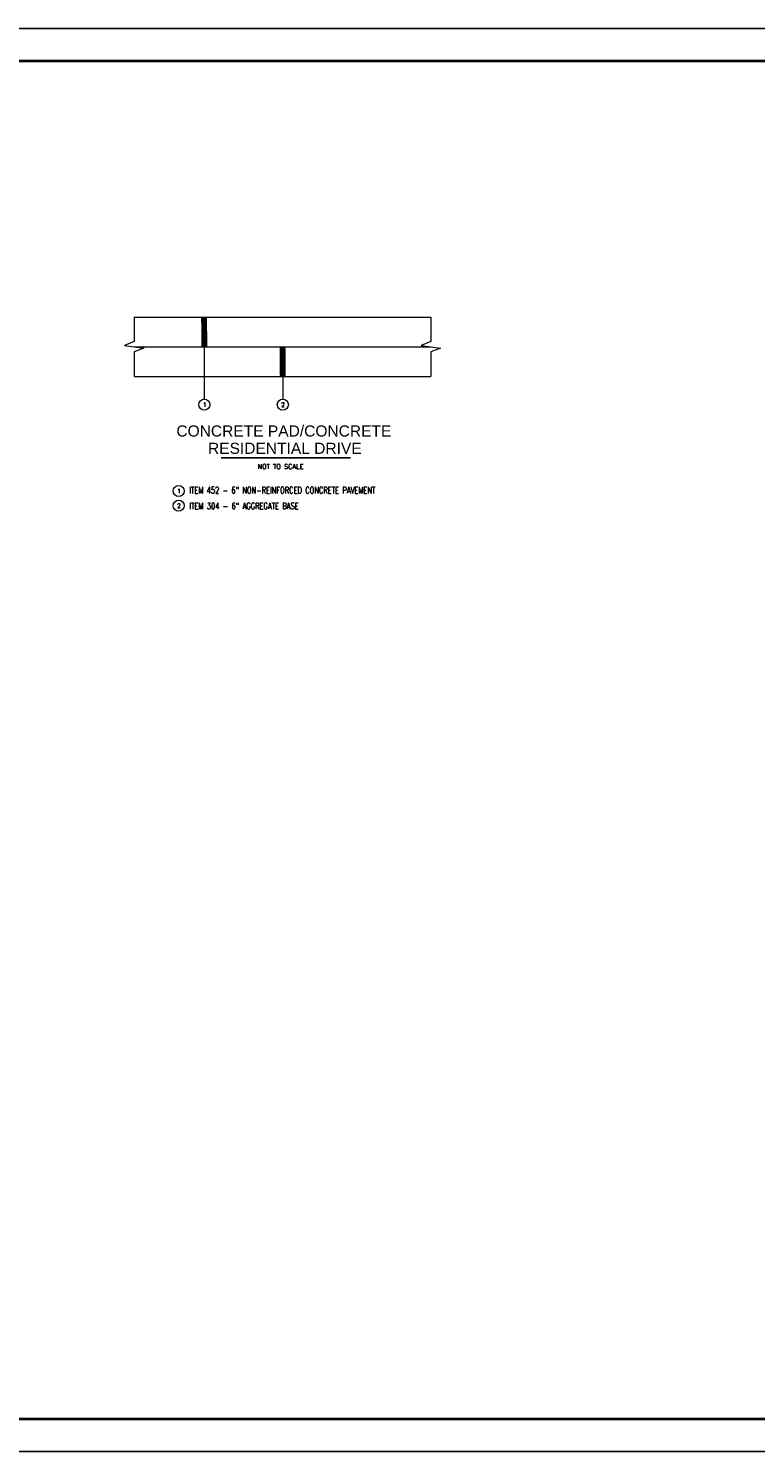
# Paper-space layout 'DETAILS' of a CAD drawing. Header units: feet. Extents: x -0.4 to 48.6, y -25.2 to 23.8.
# Tile 4 of 8: x 11.9 to 24.1, y -0.2 to 23.8. Entities that reach past the tile are written whole.
import ezdxf
from ezdxf.enums import TextEntityAlignment as Align

# ---------------------------------------------------------------- set-up
doc = ezdxf.new("R2010")
doc.units = ezdxf.units.FT
doc.header["$MEASUREMENT"] = 0
doc.layers.add('C-DETAIL-TEXT', color=2, linetype='Continuous')
doc.layers.add('SH_Border', color=7, linetype='Continuous', lineweight=40)
doc.layers.add('TYPSECT', color=1, linetype='Continuous', lineweight=0)
doc.styles.add('Arial', font='arial.ttf', dxfattribs={"height": 0.125})
doc.styles.add('L100', font='simplex.shx', dxfattribs={"height": 4})
doc.styles.add('L120', font='simplex.shx', dxfattribs={"height": 2.4})
doc.styles.add('L80', font='simplex.shx', dxfattribs={"height": 1.6})

# ---------------------------------------------------------------- blocks, each defined once
blk = doc.blocks.new('WATNO')
at = {"color": 4}
blk.add_circle((0, 0), 0.0476, dxfattribs=at)
blk = doc.blocks.new('BORDER_1')
at = {"flags": 128}
blk.add_lwpolyline([(0, 0), (36, 0), (36, 24), (0, 24)], close=True, dxfattribs=at)
at = {"layer": 'SH_Border', "color": 7, "linetype": 'Continuous', "lineweight": 40, "flags": 128}
blk.add_lwpolyline([(35.455, 23.455), (35.455, 0.545), (1.636, 0.545), (1.636, 23.455)], close=True, dxfattribs=at)

psp = doc.layouts.new('DETAILS')

# ---------------------------------------------------------------- linework, layer by layer
at = {"layer": 'C-DETAIL-TEXT', "color": 2}
psp.add_line((15.109, 16.561), (17.291, 16.561), dxfattribs=at)
at = {"layer": 'Defpoints'}
psp.add_lwpolyline([(-0.394, 23.803), (35.606, 23.803), (35.606, -0.197), (-0.394, -0.197)], close=True, dxfattribs=at)
at = {"layer": 'TYPSECT', "color": 4, "ltscale": 3.937, "const_width": 0.1, "flags": 128}
for points in [[(14.822, 18.936), (14.826, 18.436)], [(16.144, 18.436), (16.149, 17.936)]]:
    psp.add_lwpolyline(points, dxfattribs=at)
at = {"layer": 'TYPSECT', "color": 4, "ltscale": 3.937, "flags": 128}
for points in [[(13.644, 18.936), (13.644, 18.523), (13.479, 18.459), (13.809, 18.412), (13.644, 18.349), (13.644, 17.936)], [(13.644, 18.936), (18.644, 18.936)], [(18.644, 18.936), (18.644, 18.523), (18.479, 18.459), (18.809, 18.412), (18.644, 18.349), (18.644, 17.936)], [(13.644, 18.436), (18.644, 18.436)], [(14.826, 18.436), (14.826, 17.553)], [(13.644, 17.936), (18.644, 17.936)], [(16.149, 17.936), (16.149, 17.553)]]:
    psp.add_lwpolyline(points, dxfattribs=at)

# ---------------------------------------------------------------- block references
psp.add_blockref('BORDER_1', (-0.394, -0.197))
at = {"layer": 'TYPSECT', "color": 1, "ltscale": 3.937}
ref = psp.add_blockref('WATNO', (14.826, 17.459), dxfattribs=dict(at, xscale=1.9684980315, yscale=1.9684980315, zscale=1.9684980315))
ref.add_attrib('NO', '1', dxfattribs={"layer": '0', "color": 4, "height": 0.075, "style": 'L120', "width": 0.75}).set_placement((14.829, 17.422), align=Align.CENTER)
ref = psp.add_blockref('WATNO', (16.149, 17.459), dxfattribs=dict(at, xscale=1.9684980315, yscale=1.9684980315, zscale=1.9684980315))
ref.add_attrib('NO', '2', dxfattribs={"layer": '0', "color": 4, "height": 0.075, "style": 'L120', "width": 0.75}).set_placement((16.152, 17.422), align=Align.CENTER)
ref = psp.add_blockref('WATNO', (14.394, 16.003), dxfattribs=dict(at, xscale=1.9684980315, yscale=1.9684980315, zscale=1.9684980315))
ref.add_attrib('NO', '1', dxfattribs={"layer": '0', "color": 4, "height": 0.075, "style": 'L120', "width": 0.75}).set_placement((14.397, 15.966), align=Align.CENTER)
ref = psp.add_blockref('WATNO', (14.394, 15.754), dxfattribs=dict(at, xscale=1.9684980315, yscale=1.9684980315, zscale=1.9684980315))
ref.add_attrib('NO', '2', dxfattribs={"layer": '0', "color": 4, "height": 0.075, "style": 'L120', "width": 0.75}).set_placement((14.397, 15.717), align=Align.CENTER)

# ---------------------------------------------------------------- texts
at = {"layer": 'C-DETAIL-TEXT', "color": 2, "style": 'Arial'}
for s, p in [('CONCRETE PAD/CONCRETE', (14.355, 16.921)), ('RESIDENTIAL DRIVE', (14.888, 16.629))]:
    psp.add_text(s, height=0.1875, dxfattribs=at).set_placement(p)
at = {"layer": 'C-DETAIL-TEXT', "color": 1, "style": 'L80'}
psp.add_text('NOT TO SCALE', height=0.08, dxfattribs=at).set_placement((15.725, 16.375))
at = {"layer": 'TYPSECT', "color": 1, "style": 'L100', "width": 0.75}
for s, p in [('ITEM 452 - 6" NON-REINFORCED CONCRETE PAVEMENT', (14.572, 15.96)), ('ITEM 304 - 6" AGGREGATE BASE', (14.575, 15.695))]:
    psp.add_text(s, height=0.11, dxfattribs=at).set_placement(p)

doc.saveas('drawing.dxf')
